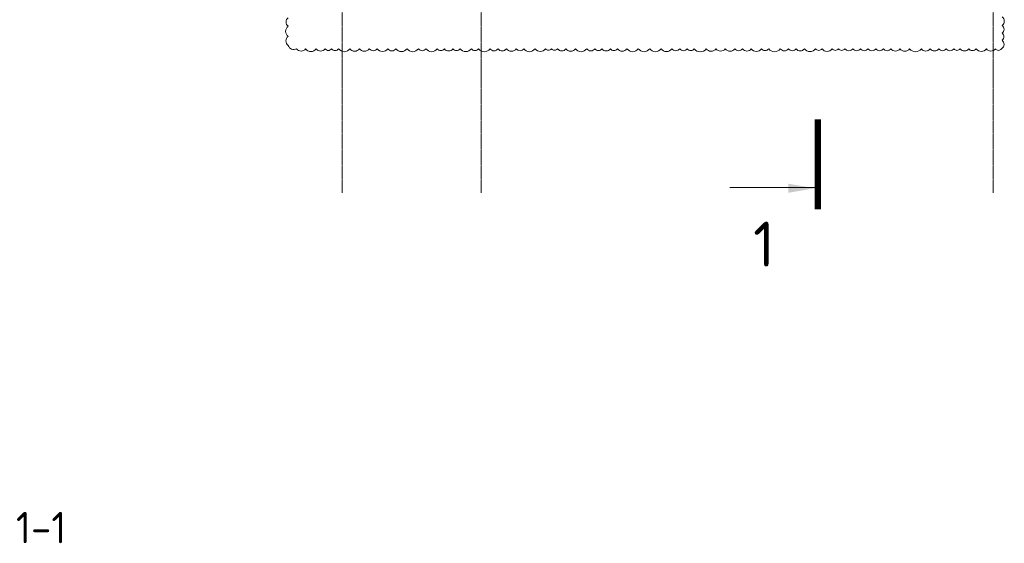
# Model space of a CAD drawing. Header units: millimetres. Extents: x -5898314 to 1055204, y -720802 to 1562611.
# Tile 247 of 256: x -96553 to -85592, y -87894 to -82071. Entities that reach past the tile are written whole.
import ezdxf

# ---------------------------------------------------------------- set-up
doc = ezdxf.new("R2010")
doc.units = ezdxf.units.MM
doc.linetypes.add('______5', pattern=[1100, 800, -100, 100, -100])
doc.linetypes.add('осевая', pattern=[50.8, 31.75, -6.35, 6.35, -6.35])
for name, color, linetype, lineweight in [('_0.5', 94, 'Continuous', 50), ('Оси', 40, '______5', 18), ('Узлы', 7, 'Continuous', 0)]:
    doc.layers.add(name, color=color, linetype=linetype, lineweight=lineweight)
doc.styles.add('GOST-2.304_Type-B', font='GOST_Common.ttf')

msp = doc.modelspace()

# ---------------------------------------------------------------- linework, layer by layer
at = {"layer": '_0.5', "color": 240, "lineweight": 0, "true_color": 0xed1f24}
msp.add_lwpolyline([(-93562.86, -82049.07, 0.52056705), (-93562.86, -82144.16, 0.52056705), (-93562.86, -82256.2, 0.52056705), (-93562.86, -82355.95, 0.52056705), (-93470.7, -82393.59, 0.52056705), (-93370.45, -82393.59, 0.52056705), (-93250.62, -82393.59, 0.52056705), (-93153.82, -82393.59, 0.52056705), (-93080.55, -82393.59, 0.52056705), (-93002.47, -82393.59, 0.52056705), (-92877.12, -82393.59, 0.52056705), (-92771.57, -82393.59, 0.52056705), (-92660.75, -82393.59, 0.52056705), (-92572.52, -82393.59, 0.52056705), (-92455.26, -82393.59, 0.52056705), (-92364.76, -82393.59, 0.52056705), (-92240.65, -82393.59, 0.52056705), (-92113.75, -82393.59, 0.52056705), (-92030.34, -82393.59, 0.52056705), (-91904.98, -82393.59, 0.52056705), (-91824.81, -82393.59, 0.52056705), (-91729.67, -82393.59, 0.52056705), (-91648.66, -82393.59, 0.52056705), (-91524.49, -82393.59, 0.52056705), (-91444.7, -82393.59, 0.52056705), (-91316.06, -82393.59, 0.52056705), (-91227.27, -82393.59, 0.52056705), (-91133.96, -82393.59, 0.52056705), (-91024.31, -82393.59, 0.52056705), (-90941.3, -82393.59, 0.52056705), (-90815.01, -82393.59, 0.52056705), (-90699.98, -82393.59, 0.52056705), (-90632.97, -82393.59, 0.52056705), (-90564.95, -82393.59, 0.52056705), (-90472.18, -82393.59, 0.52056705), (-90366.29, -82393.59, 0.52056705), (-90240.57, -82393.59, 0.52056705), (-90149.19, -82393.59, 0.52056705), (-90071.72, -82393.59, 0.52056705), (-89977.4, -82393.59, 0.52056705), (-89898.6, -82393.59, 0.52056705), (-89792.78, -82393.59, 0.52056705), (-89665.97, -82393.59, 0.52056705), (-89538.66, -82393.59, 0.52056705), (-89412.1, -82393.59, 0.52056705), (-89292.29, -82393.59, 0.52056705), (-89205.1, -82393.59, 0.52056705), (-89121.52, -82393.59, 0.52056705), (-89042.62, -82393.59, 0.52056705), (-88910.33, -82393.59, 0.52056705), (-88801.31, -82393.59, 0.52056705), (-88697.88, -82393.59, 0.52056705), (-88590.66, -82393.59, 0.52056705), (-88505.24, -82393.59, 0.52056705), (-88408.25, -82393.59, 0.52056705), (-88295.62, -82393.59, 0.52056705), (-88214.35, -82393.59, 0.52056705), (-88085.59, -82393.59, 0.52056705), (-87993.14, -82393.59, 0.52056705), (-87909.35, -82393.59, 0.52056705), (-87816.08, -82393.59, 0.52056705), (-87693.9, -82393.59, 0.52056705), (-87620.91, -82393.59, 0.52056705), (-87508.38, -82393.59, 0.52056705), (-87437.28, -82393.59, 0.52056705), (-87366.11, -82393.59, 0.52056705), (-87277.97, -82393.59, 0.52056705), (-87192.52, -82393.59, 0.52056705), (-87109.78, -82393.59, 0.52056705), (-87021.38, -82393.59, 0.52056705), (-86938.16, -82393.59, 0.52056705), (-86854.6, -82393.59, 0.52056705), (-86753.67, -82393.59, 0.52056705), (-86645.3, -82393.59, 0.52056705), (-86515.24, -82393.59, 0.52056705), (-86416.77, -82393.59, 0.52056705), (-86320.43, -82393.59, 0.52056705), (-86237.83, -82393.59, 0.52056705), (-86154.46, -82393.59, 0.52056705), (-86082.95, -82393.59, 0.52056705), (-85987.82, -82393.59, 0.52056705), (-85905.69, -82393.59, 0.52056705), (-85790.79, -82393.59, 0.52056705), (-85691.08, -82393.59, 0.52056705), (-85621.69, -82393.59, 0.52056705), (-85616.53, -82297.6, 0.52056705), (-85616.53, -82220.24, 0.52056705), (-85616.53, -82134.59, 0.52056705), (-85616.53, -82038.68, 0.52056705)], format="xyb", dxfattribs=at)
at = {"layer": 'Оси', "color": 16, "linetype": 'осевая', "lineweight": 0, "ltscale": 0.5, "transparency": 33554687}
for p, q in [((-92963.77, -72600.81), (-92963.77, -83997.24)), ((-91413.77, -72600.81), (-91413.77, -83997.24)), ((-85713.77, -72600.81), (-85713.77, -83997.24))]:
    msp.add_line(p, q, dxfattribs=at)
at = {"layer": 'Узлы', "color": 1, "linetype": 'Continuous', "lineweight": 0}
msp.add_line((-87696.56, -83938.07), (-88646.56, -83938.07), dxfattribs=at)
at = {"layer": 'Узлы', "color": 1, "linetype": 'Continuous', "lineweight": 0, "const_width": 70}
msp.add_lwpolyline([(-87667.1, -83178.99), (-87667.1, -84178.99)], dxfattribs=at)
at = {"layer": 'Узлы', "color": 1, "linetype": 'Continuous', "lineweight": 0}
msp.add_solid([(-87696.56, -83945.35), (-87997.01, -83895.07), (-87997.01, -83995.62)], dxfattribs=at)

# ---------------------------------------------------------------- texts
at = {"layer": 'Узлы', "color": 80, "linetype": 'Continuous', "lineweight": 0, "style": 'GOST-2.304_Type-B'}
msp.add_text('1-1', height=350, dxfattribs=at).set_placement((-96595.02, -87894.34))
at = {"layer": 'Узлы', "color": 1, "linetype": 'Continuous', "lineweight": 0, "insert": (-88267.67, -84566.68), "char_height": 500, "attachment_point": 5, "style": 'GOST-2.304_Type-B'}
msp.add_mtext_dynamic_manual_height_columns('1', width=723.8798, gutter_width=25, heights=[0], dxfattribs=at)

doc.saveas('drawing.dxf')
